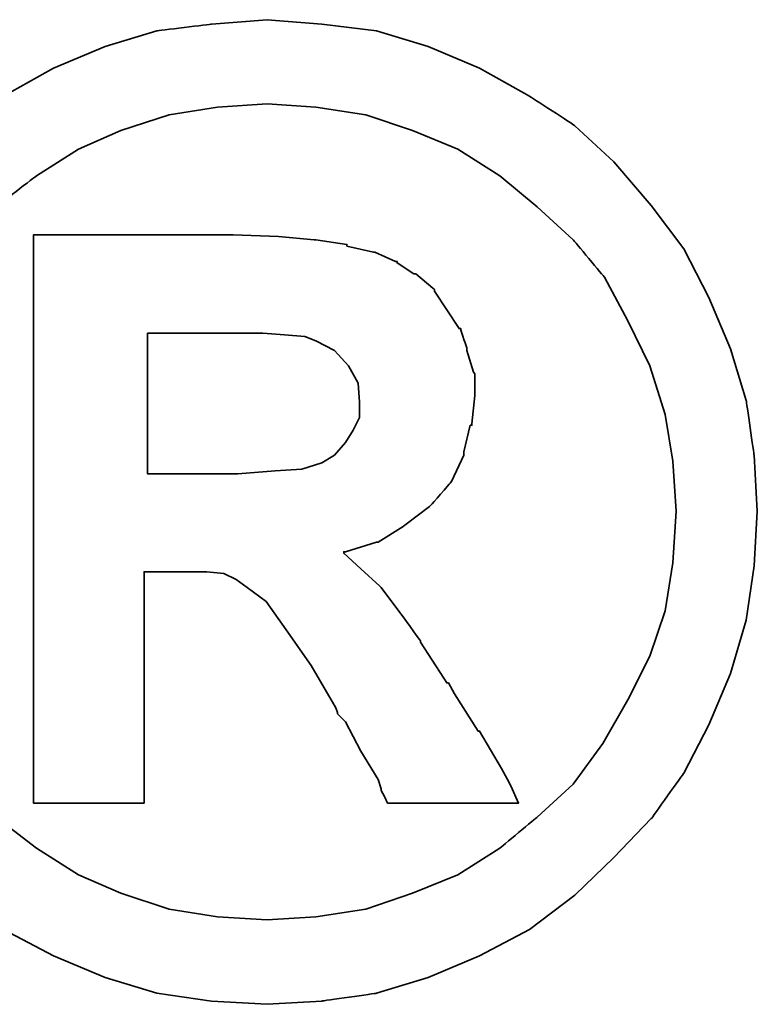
# Model space of a CAD drawing. Header units: millimetres. Extents: x 292 to 530, y -188 to -115.
# Tile 17 of 49: x 460.603 to 461.014, y -163.182 to -162.634. Entities that reach past the tile are written whole.
import ezdxf

# ---------------------------------------------------------------- set-up
doc = ezdxf.new("R2010")
doc.units = ezdxf.units.MM
doc.header["$LTSCALE"] = 0.1
doc.layers.add('DIM', color=4, linetype='CONTINUOUS')
doc.layers.add('layer 1', color=7, linetype='CONTINUOUS')

# ---------------------------------------------------------------- blocks, each defined once
blk = doc.blocks.new('TBI MOTION logo(完整正式版)')
at = {"layer": 'layer 1', "color": 22, "lineweight": 35}
for points, knots in [([(-91.89366, 20.43624), (-91.89366, 20.43624), (-91.91351, 20.77862), (-91.91351, 20.77862), (-91.91351, 20.77862), (-91.91351, 20.77862), (-91.96114, 21.11206), (-91.96114, 21.11206), (-91.96114, 21.11206), (-91.96114, 21.11206), (-92.05641, 21.42764), (-92.05641, 21.42764), (-92.05641, 21.42764), (-92.05641, 21.42764), (-92.18939, 21.74124), (-92.18939, 21.74124), (-92.18939, 21.74124), (-92.18939, 21.74124), (-92.34222, 22.03697), (-92.34222, 22.03697), (-92.34222, 22.03697), (-92.34222, 22.03697), (-92.5407, 22.30294), (-92.5407, 22.30294), (-92.5407, 22.30294), (-92.5407, 22.30294), (-92.76895, 22.5689), (-92.76895, 22.5689), (-92.76895, 22.5689), (-92.76895, 22.5689), (-93.00713, 22.78921), (-93.00713, 22.78921), (-93.00713, 22.78921), (-93.00713, 22.78921), (-93.285, 22.96982), (-93.285, 22.96982), (-93.285, 22.96982), (-93.285, 22.96982), (-93.58867, 23.14051), (-93.58867, 23.14051), (-93.58867, 23.14051), (-93.58867, 23.14051), (-93.90227, 23.2735), (-93.90227, 23.2735), (-93.90227, 23.2735), (-93.90227, 23.2735), (-94.21785, 23.36877), (-94.21785, 23.36877), (-94.21785, 23.36877), (-94.21785, 23.36877), (-94.55129, 23.40846), (-94.55129, 23.40846), (-94.55129, 23.40846), (-94.55129, 23.40846), (-94.88474, 23.43625), (-94.88474, 23.43625), (-94.88474, 23.43625), (-94.88474, 23.43625), (-95.22612, 23.40846), (-95.22612, 23.40846), (-95.22612, 23.40846), (-95.22612, 23.40846), (-95.55956, 23.36877), (-95.55956, 23.36877), (-95.55956, 23.36877), (-95.55956, 23.36877), (-95.87515, 23.2735), (-95.87515, 23.2735), (-95.87515, 23.2735), (-95.87515, 23.2735), (-96.18973, 23.14051), (-96.18973, 23.14051), (-96.18973, 23.14051), (-96.18973, 23.14051), (-96.4944, 22.96982), (-96.4944, 22.96982), (-96.4944, 22.96982), (-96.4944, 22.96982), (-96.77028, 22.78921), (-96.77028, 22.78921), (-96.77028, 22.78921), (-96.77028, 22.78921), (-97.00846, 22.5689), (-97.00846, 22.5689), (-97.00846, 22.5689), (-97.00846, 22.5689), (-97.23671, 22.30294), (-97.23671, 22.30294), (-97.23671, 22.30294), (-97.23671, 22.30294), (-97.43618, 22.03697), (-97.43618, 22.03697), (-97.43618, 22.03697), (-97.43618, 22.03697), (-97.58901, 21.74124), (-97.58901, 21.74124), (-97.58901, 21.74124), (-97.58901, 21.74124), (-97.72298, 21.42764), (-97.72298, 21.42764), (-97.72298, 21.42764), (-97.72298, 21.42764), (-97.81825, 21.11206), (-97.81825, 21.11206), (-97.81825, 21.11206), (-97.81825, 21.11206), (-97.86589, 20.77862), (-97.86589, 20.77862), (-97.86589, 20.77862), (-97.86589, 20.77862), (-97.88375, 20.43624), (-97.88375, 20.43624), (-97.88375, 20.43624), (-97.88375, 20.43624), (-97.86589, 20.1028), (-97.86589, 20.1028), (-97.86589, 20.1028), (-97.86589, 20.1028), (-97.81825, 19.77035), (-97.81825, 19.77035), (-97.81825, 19.77035), (-97.81825, 19.77035), (-97.72298, 19.44583), (-97.72298, 19.44583), (-97.72298, 19.44583), (-97.72298, 19.44583), (-97.58901, 19.13224), (-97.58901, 19.13224), (-97.58901, 19.13224), (-97.58901, 19.13224), (-97.43618, 18.83749), (-97.43618, 18.83749), (-97.43618, 18.83749), (-97.43618, 18.83749), (-97.23671, 18.55963), (-97.23671, 18.55963), (-97.23671, 18.55963), (-97.23671, 18.55963), (-97.00846, 18.32145), (-97.00846, 18.32145), (-97.00846, 18.32145), (-97.00846, 18.32145), (-96.77028, 18.0932), (-96.77028, 18.0932), (-96.77028, 18.0932), (-96.77028, 18.0932), (-96.4944, 17.88381), (-96.4944, 17.88381), (-96.4944, 17.88381), (-96.4944, 17.88381), (-96.18973, 17.72205), (-96.18973, 17.72205), (-96.18973, 17.72205), (-96.18973, 17.72205), (-95.87515, 17.58906), (-95.87515, 17.58906), (-95.87515, 17.58906), (-95.87515, 17.58906), (-95.55956, 17.4938), (-95.55956, 17.4938), (-95.55956, 17.4938), (-95.55956, 17.4938), (-95.22612, 17.44616), (-95.22612, 17.44616), (-95.22612, 17.44616), (-95.22612, 17.44616), (-94.88474, 17.42631), (-94.88474, 17.42631), (-94.88474, 17.42631), (-94.88474, 17.42631), (-94.55129, 17.44616), (-94.55129, 17.44616), (-94.55129, 17.44616), (-94.55129, 17.44616), (-94.21785, 17.4938), (-94.21785, 17.4938), (-94.21785, 17.4938), (-94.21785, 17.4938), (-93.90227, 17.58906), (-93.90227, 17.58906), (-93.90227, 17.58906), (-93.90227, 17.58906), (-93.58867, 17.72205), (-93.58867, 17.72205), (-93.58867, 17.72205), (-93.58867, 17.72205), (-93.285, 17.88381), (-93.285, 17.88381), (-93.285, 17.88381), (-93.285, 17.88381), (-93.00713, 18.0932), (-93.00713, 18.0932), (-93.00713, 18.0932), (-93.00713, 18.0932), (-92.76895, 18.32145), (-92.76895, 18.32145), (-92.76895, 18.32145), (-92.76895, 18.32145), (-92.5407, 18.55963), (-92.5407, 18.55963), (-92.5407, 18.55963), (-92.5407, 18.55963), (-92.34222, 18.83749), (-92.34222, 18.83749), (-92.34222, 18.83749), (-92.34222, 18.83749), (-92.18939, 19.13224), (-92.18939, 19.13224), (-92.18939, 19.13224), (-92.18939, 19.13224), (-92.05641, 19.44583), (-92.05641, 19.44583), (-92.05641, 19.44583), (-92.05641, 19.44583), (-91.96114, 19.77035), (-91.96114, 19.77035), (-91.96114, 19.77035), (-91.96114, 19.77035), (-91.91351, 20.1028), (-91.91351, 20.1028), (-91.91351, 20.1028), (-91.91351, 20.1028), (-91.89366, 20.43624), (-91.89366, 20.43624)], [0, 0, 0, 0, 0.0178571, 0.0178571, 0.0178571, 0.0178572, 0.0357143, 0.0357143, 0.0357143, 0.0357143, 0.0535714, 0.0535714, 0.0535714, 0.0535714, 0.0714286, 0.0714286, 0.0714286, 0.0714286, 0.0892857, 0.0892857, 0.0892857, 0.0892857, 0.1071429, 0.1071429, 0.1071429, 0.1071429, 0.125, 0.125, 0.125, 0.125, 0.1428571, 0.1428571, 0.1428571, 0.1428572, 0.1607143, 0.1607143, 0.1607143, 0.1607143, 0.1785714, 0.1785714, 0.1785714, 0.1785714, 0.1964286, 0.1964286, 0.1964286, 0.1964286, 0.2142857, 0.2142857, 0.2142857, 0.2142857, 0.2321429, 0.2321429, 0.2321429, 0.2321429, 0.25, 0.25, 0.25, 0.25, 0.2678571, 0.2678571, 0.2678571, 0.2678572, 0.2857143, 0.2857143, 0.2857143, 0.2857143, 0.3035714, 0.3035714, 0.3035714, 0.3035714, 0.3214286, 0.3214286, 0.3214286, 0.3214286, 0.3392857, 0.3392857, 0.3392857, 0.3392857, 0.3571429, 0.3571429, 0.3571429, 0.3571429, 0.375, 0.375, 0.375, 0.375, 0.3928571, 0.3928571, 0.3928571, 0.3928572, 0.4107143, 0.4107143, 0.4107143, 0.4107143, 0.4285714, 0.4285714, 0.4285714, 0.4285714, 0.4464286, 0.4464286, 0.4464286, 0.4464286, 0.4642857, 0.4642857, 0.4642857, 0.4642857, 0.4821429, 0.4821429, 0.4821429, 0.4821429, 0.5, 0.5, 0.5, 0.5, 0.5178571, 0.5178571, 0.5178571, 0.5178572, 0.5357143, 0.5357143, 0.5357143, 0.5357143, 0.5535714, 0.5535714, 0.5535714, 0.5535714, 0.5714286, 0.5714286, 0.5714286, 0.5714286, 0.5892857, 0.5892857, 0.5892857, 0.5892857, 0.6071429, 0.6071429, 0.6071429, 0.6071429, 0.625, 0.625, 0.625, 0.625, 0.6428571, 0.6428571, 0.6428571, 0.6428572, 0.6607143, 0.6607143, 0.6607143, 0.6607143, 0.6785714, 0.6785714, 0.6785714, 0.6785714, 0.6964286, 0.6964286, 0.6964286, 0.6964286, 0.7142857, 0.7142857, 0.7142857, 0.7142857, 0.7321429, 0.7321429, 0.7321429, 0.7321429, 0.75, 0.75, 0.75, 0.75, 0.7678571, 0.7678571, 0.7678571, 0.7678572, 0.7857143, 0.7857143, 0.7857143, 0.7857143, 0.8035714, 0.8035714, 0.8035714, 0.8035714, 0.8214286, 0.8214286, 0.8214286, 0.8214286, 0.8392857, 0.8392857, 0.8392857, 0.8392857, 0.8571429, 0.8571429, 0.8571429, 0.8571429, 0.875, 0.875, 0.875, 0.875, 0.8928571, 0.8928571, 0.8928571, 0.8928572, 0.9107143, 0.9107143, 0.9107143, 0.9107143, 0.9285714, 0.9285714, 0.9285714, 0.9285714, 0.9464286, 0.9464286, 0.9464286, 0.9464286, 0.9642857, 0.9642857, 0.9642857, 0.9642857, 0.9821429, 0.9821429, 0.9821429, 0.9821429, 1, 1, 1, 1]), ([(-92.38986, 20.43624), (-92.38986, 20.43624), (-92.40871, 20.74091), (-92.40871, 20.74091), (-92.40871, 20.74091), (-92.40871, 20.74091), (-92.45536, 21.02672), (-92.45536, 21.02672), (-92.45536, 21.02672), (-92.45536, 21.02672), (-92.55063, 21.32245), (-92.55063, 21.32245), (-92.55063, 21.32245), (-92.55063, 21.32245), (-92.68361, 21.59833), (-92.68361, 21.59833), (-92.68361, 21.59833), (-92.68361, 21.59833), (-92.82651, 21.86429), (-92.82651, 21.86429), (-92.82651, 21.86429), (-92.82651, 21.86429), (-93.01705, 22.09255), (-93.01705, 22.09255), (-93.01705, 22.09255), (-93.01705, 22.09255), (-93.23736, 22.29301), (-93.23736, 22.29301), (-93.23736, 22.29301), (-93.23736, 22.29301), (-93.46561, 22.48355), (-93.46561, 22.48355), (-93.46561, 22.48355), (-93.46561, 22.48355), (-93.72165, 22.6463), (-93.72165, 22.6463), (-93.72165, 22.6463), (-93.72165, 22.6463), (-93.99754, 22.75944), (-93.99754, 22.75944), (-93.99754, 22.75944), (-93.99754, 22.75944), (-94.28335, 22.85471), (-94.28335, 22.85471), (-94.28335, 22.85471), (-94.28335, 22.85471), (-94.589, 22.90234), (-94.589, 22.90234), (-94.589, 22.90234), (-94.589, 22.90234), (-94.88474, 22.92219), (-94.88474, 22.92219), (-94.88474, 22.92219), (-94.88474, 22.92219), (-95.1894, 22.90234), (-95.1894, 22.90234), (-95.1894, 22.90234), (-95.1894, 22.90234), (-95.48315, 22.85471), (-95.48315, 22.85471), (-95.48315, 22.85471), (-95.48315, 22.85471), (-95.77988, 22.75944), (-95.77988, 22.75944), (-95.77988, 22.75944), (-95.77988, 22.75944), (-96.03691, 22.6463), (-96.03691, 22.6463), (-96.03691, 22.6463), (-96.03691, 22.6463), (-96.29394, 22.48355), (-96.29394, 22.48355), (-96.29394, 22.48355), (-96.29394, 22.48355), (-96.54203, 22.29301), (-96.54203, 22.29301), (-96.54203, 22.29301), (-96.54203, 22.29301), (-96.75937, 22.09255), (-96.75937, 22.09255), (-96.75937, 22.09255), (-96.75937, 22.09255), (-96.9509, 21.86429), (-96.9509, 21.86429), (-96.9509, 21.86429), (-96.9509, 21.86429), (-97.0938, 21.59833), (-97.0938, 21.59833), (-97.0938, 21.59833), (-97.0938, 21.59833), (-97.21686, 21.32245), (-97.21686, 21.32245), (-97.21686, 21.32245), (-97.21686, 21.32245), (-97.32206, 21.02672), (-97.32206, 21.02672), (-97.32206, 21.02672), (-97.32206, 21.02672), (-97.36076, 20.74091), (-97.36076, 20.74091), (-97.36076, 20.74091), (-97.36076, 20.74091), (-97.37961, 20.43624), (-97.37961, 20.43624), (-97.37961, 20.43624), (-97.37961, 20.43624), (-97.36076, 20.12165), (-97.36076, 20.12165), (-97.36076, 20.12165), (-97.36076, 20.12165), (-97.32206, 19.82791), (-97.32206, 19.82791), (-97.32206, 19.82791), (-97.32206, 19.82791), (-97.21686, 19.55102), (-97.21686, 19.55102), (-97.21686, 19.55102), (-97.21686, 19.55102), (-97.0938, 19.28407), (-97.0938, 19.28407), (-97.0938, 19.28407), (-97.0938, 19.28407), (-96.94098, 19.01811), (-96.94098, 19.01811), (-96.94098, 19.01811), (-96.94098, 19.01811), (-96.75937, 18.77001), (-96.75937, 18.77001), (-96.75937, 18.77001), (-96.75937, 18.77001), (-96.54203, 18.56955), (-96.54203, 18.56955), (-96.54203, 18.56955), (-96.54203, 18.56955), (-96.29394, 18.37901), (-96.29394, 18.37901), (-96.29394, 18.37901), (-96.29394, 18.37901), (-96.03691, 18.21725), (-96.03691, 18.21725), (-96.03691, 18.21725), (-96.03691, 18.21725), (-95.77988, 18.10412), (-95.77988, 18.10412), (-95.77988, 18.10412), (-95.77988, 18.10412), (-95.48315, 18.00786), (-95.48315, 18.00786), (-95.48315, 18.00786), (-95.48315, 18.00786), (-95.1894, 17.96022), (-95.1894, 17.96022), (-95.1894, 17.96022), (-95.1894, 17.96022), (-94.88474, 17.94137), (-94.88474, 17.94137), (-94.88474, 17.94137), (-94.88474, 17.94137), (-94.589, 17.96022), (-94.589, 17.96022), (-94.589, 17.96022), (-94.589, 17.96022), (-94.28335, 18.00786), (-94.28335, 18.00786), (-94.28335, 18.00786), (-94.28335, 18.00786), (-93.99754, 18.10412), (-93.99754, 18.10412), (-93.99754, 18.10412), (-93.99754, 18.10412), (-93.72165, 18.21725), (-93.72165, 18.21725), (-93.72165, 18.21725), (-93.72165, 18.21725), (-93.46561, 18.37901), (-93.46561, 18.37901), (-93.46561, 18.37901), (-93.46561, 18.37901), (-93.23736, 18.56955), (-93.23736, 18.56955), (-93.23736, 18.56955), (-93.23736, 18.56955), (-93.01705, 18.77001), (-93.01705, 18.77001), (-93.01705, 18.77001), (-93.01705, 18.77001), (-92.83644, 19.01811), (-92.83644, 19.01811), (-92.83644, 19.01811), (-92.83644, 19.01811), (-92.68361, 19.28407), (-92.68361, 19.28407), (-92.68361, 19.28407), (-92.68361, 19.28407), (-92.55063, 19.55102), (-92.55063, 19.55102), (-92.55063, 19.55102), (-92.55063, 19.55102), (-92.45536, 19.82791), (-92.45536, 19.82791), (-92.45536, 19.82791), (-92.45536, 19.82791), (-92.40871, 20.12165), (-92.40871, 20.12165), (-92.40871, 20.12165), (-92.40871, 20.12165), (-92.38986, 20.43624), (-92.38986, 20.43624)], [0, 0, 0, 0, 0.0192308, 0.0192308, 0.0192308, 0.0192308, 0.0384615, 0.0384615, 0.0384615, 0.0384615, 0.0576923, 0.0576923, 0.0576923, 0.0576923, 0.0769231, 0.0769231, 0.0769231, 0.0769231, 0.0961538, 0.0961538, 0.0961538, 0.0961539, 0.1153846, 0.1153846, 0.1153846, 0.1153846, 0.1346154, 0.1346154, 0.1346154, 0.1346154, 0.1538462, 0.1538462, 0.1538462, 0.1538462, 0.1730769, 0.1730769, 0.1730769, 0.1730769, 0.1923077, 0.1923077, 0.1923077, 0.1923077, 0.2115385, 0.2115385, 0.2115385, 0.2115385, 0.2307692, 0.2307692, 0.2307692, 0.2307692, 0.25, 0.25, 0.25, 0.25, 0.2692308, 0.2692308, 0.2692308, 0.2692308, 0.2884615, 0.2884615, 0.2884615, 0.2884615, 0.3076923, 0.3076923, 0.3076923, 0.3076923, 0.3269231, 0.3269231, 0.3269231, 0.3269231, 0.3461538, 0.3461538, 0.3461538, 0.3461539, 0.3653846, 0.3653846, 0.3653846, 0.3653846, 0.3846154, 0.3846154, 0.3846154, 0.3846154, 0.4038462, 0.4038462, 0.4038462, 0.4038462, 0.4230769, 0.4230769, 0.4230769, 0.4230769, 0.4423077, 0.4423077, 0.4423077, 0.4423077, 0.4615385, 0.4615385, 0.4615385, 0.4615385, 0.4807692, 0.4807692, 0.4807692, 0.4807692, 0.5, 0.5, 0.5, 0.5, 0.5192308, 0.5192308, 0.5192308, 0.5192308, 0.5384615, 0.5384615, 0.5384615, 0.5384615, 0.5576923, 0.5576923, 0.5576923, 0.5576923, 0.5769231, 0.5769231, 0.5769231, 0.5769231, 0.5961538, 0.5961538, 0.5961538, 0.5961539, 0.6153846, 0.6153846, 0.6153846, 0.6153846, 0.6346154, 0.6346154, 0.6346154, 0.6346154, 0.6538462, 0.6538462, 0.6538462, 0.6538462, 0.6730769, 0.6730769, 0.6730769, 0.6730769, 0.6923077, 0.6923077, 0.6923077, 0.6923077, 0.7115385, 0.7115385, 0.7115385, 0.7115385, 0.7307692, 0.7307692, 0.7307692, 0.7307692, 0.75, 0.75, 0.75, 0.75, 0.7692308, 0.7692308, 0.7692308, 0.7692308, 0.7884615, 0.7884615, 0.7884615, 0.7884615, 0.8076923, 0.8076923, 0.8076923, 0.8076923, 0.8269231, 0.8269231, 0.8269231, 0.8269231, 0.8461538, 0.8461538, 0.8461538, 0.8461539, 0.8653846, 0.8653846, 0.8653846, 0.8653846, 0.8846154, 0.8846154, 0.8846154, 0.8846154, 0.9038462, 0.9038462, 0.9038462, 0.9038462, 0.9230769, 0.9230769, 0.9230769, 0.9230769, 0.9423077, 0.9423077, 0.9423077, 0.9423077, 0.9615385, 0.9615385, 0.9615385, 0.9615385, 0.9807692, 0.9807692, 0.9807692, 0.9807692, 1, 1, 1, 1]), ([(-96.31279, 18.7323), (-96.31279, 18.7323), (-96.31279, 18.77001), (-96.31279, 18.77001), (-96.31279, 18.77001), (-96.31279, 18.77001), (-96.31279, 18.87422), (-96.31279, 18.87422), (-96.31279, 18.87422), (-96.31279, 18.87422), (-96.31279, 19.04689), (-96.31279, 19.04689), (-96.31279, 19.04689), (-96.31279, 19.04689), (-96.31279, 19.25529), (-96.31279, 19.25529), (-96.31279, 19.25529), (-96.31279, 19.25529), (-96.31279, 19.5024), (-96.31279, 19.5024), (-96.31279, 19.5024), (-96.31279, 19.5024), (-96.31279, 19.77035), (-96.31279, 19.77035), (-96.31279, 19.77035), (-96.31279, 19.77035), (-96.31279, 20.37868), (-96.31279, 20.37868), (-96.31279, 20.37868), (-96.31279, 20.37868), (-96.31279, 20.98801), (-96.31279, 20.98801), (-96.31279, 20.98801), (-96.31279, 20.98801), (-96.31279, 21.27482), (-96.31279, 21.27482), (-96.31279, 21.27482), (-96.31279, 21.27482), (-96.31279, 21.52291), (-96.31279, 21.52291), (-96.31279, 21.52291), (-96.31279, 21.52291), (-96.31279, 21.75017), (-96.31279, 21.75017), (-96.31279, 21.75017), (-96.31279, 21.75017), (-96.31279, 21.90399), (-96.31279, 21.90399), (-96.31279, 21.90399), (-96.31279, 21.90399), (-96.31279, 22.0072), (-96.31279, 22.0072), (-96.31279, 22.0072), (-96.31279, 22.0072), (-96.31279, 22.04689), (-96.31279, 22.04689), (-96.31279, 22.04689), (-96.31279, 22.04689), (-96.31279, 22.12232), (-96.31279, 22.12232), (-96.31279, 22.12232), (-96.31279, 22.12232), (-96.2463, 22.12232), (-96.2463, 22.12232), (-96.2463, 22.12232), (-96.2463, 22.12232), (-96.22645, 22.12232), (-96.22645, 22.12232), (-96.22645, 22.12232), (-96.22645, 22.12232), (-96.18973, 22.12232), (-96.18973, 22.12232), (-96.18973, 22.12232), (-96.18973, 22.12232), (-96.05576, 22.12232), (-96.05576, 22.12232), (-96.05576, 22.12232), (-96.05576, 22.12232), (-95.87515, 22.12232), (-95.87515, 22.12232), (-95.87515, 22.12232), (-95.87515, 22.12232), (-95.66476, 22.12232), (-95.66476, 22.12232), (-95.66476, 22.12232), (-95.66476, 22.12232), (-95.44643, 22.12232), (-95.44643, 22.12232), (-95.44643, 22.12232), (-95.44643, 22.12232), (-95.27375, 22.12232), (-95.27375, 22.12232), (-95.27375, 22.12232), (-95.27375, 22.12232), (-95.15963, 22.12232), (-95.15963, 22.12232), (-95.15963, 22.12232), (-95.15963, 22.12232), (-95.12291, 22.12232), (-95.12291, 22.12232), (-95.12291, 22.12232), (-95.12291, 22.12232), (-95.10306, 22.12232), (-95.10306, 22.12232), (-95.10306, 22.12232), (-95.10306, 22.12232), (-95.09314, 22.12232), (-95.09314, 22.12232), (-95.09314, 22.12232), (-95.09314, 22.12232), (-94.81725, 22.1124), (-94.81725, 22.1124), (-94.81725, 22.1124), (-94.81725, 22.1124), (-94.59893, 22.09255), (-94.59893, 22.09255), (-94.59893, 22.09255), (-94.59893, 22.09255), (-94.589, 22.09255), (-94.589, 22.09255), (-94.589, 22.09255), (-94.589, 22.09255), (-94.39846, 22.06476), (-94.39846, 22.06476), (-94.39846, 22.06476), (-94.39846, 22.06476), (-94.39846, 22.05483), (-94.39846, 22.05483), (-94.39846, 22.05483), (-94.39846, 22.05483), (-94.23571, 22.01713), (-94.23571, 22.01713), (-94.23571, 22.01713), (-94.23571, 22.01713), (-94.22777, 22.01713), (-94.22777, 22.01713), (-94.22777, 22.01713), (-94.22777, 22.01713), (-94.10273, 21.96056), (-94.10273, 21.96056), (-94.10273, 21.96056), (-94.10273, 21.96056), (-94.09281, 21.96056), (-94.09281, 21.96056), (-94.09281, 21.96056), (-94.09281, 21.96056), (-94.09281, 21.95162), (-94.09281, 21.95162), (-94.09281, 21.95162), (-94.09281, 21.95162), (-93.9896, 21.88415), (-93.9896, 21.88415), (-93.9896, 21.88415), (-93.9896, 21.88415), (-93.97868, 21.88415), (-93.97868, 21.88415), (-93.97868, 21.88415), (-93.97868, 21.88415), (-93.87448, 21.79781), (-93.87448, 21.79781), (-93.87448, 21.79781), (-93.87448, 21.79781), (-93.86456, 21.78888), (-93.86456, 21.78888), (-93.86456, 21.78888), (-93.86456, 21.78888), (-93.86456, 21.77895), (-93.86456, 21.77895), (-93.86456, 21.77895), (-93.86456, 21.77895), (-93.78913, 21.66483), (-93.78913, 21.66483), (-93.78913, 21.66483), (-93.78913, 21.66483), (-93.71371, 21.5507), (-93.71371, 21.5507), (-93.71371, 21.5507), (-93.71371, 21.5507), (-93.7028, 21.5507), (-93.7028, 21.5507), (-93.7028, 21.5507), (-93.7028, 21.5507), (-93.7028, 21.54078), (-93.7028, 21.54078), (-93.7028, 21.54078), (-93.7028, 21.54078), (-93.66608, 21.42764), (-93.66608, 21.42764), (-93.66608, 21.42764), (-93.66608, 21.42764), (-93.66608, 21.41772), (-93.66608, 21.41772), (-93.66608, 21.41772), (-93.66608, 21.41772), (-93.62638, 21.28474), (-93.62638, 21.28474), (-93.62638, 21.28474), (-93.62638, 21.28474), (-93.61844, 21.27482), (-93.61844, 21.27482), (-93.61844, 21.27482), (-93.61844, 21.27482), (-93.61844, 21.14977), (-93.61844, 21.14977), (-93.61844, 21.14977), (-93.61844, 21.14977), (-93.61844, 21.14183), (-93.61844, 21.14183), (-93.61844, 21.14183), (-93.61844, 21.14183), (-93.6363, 20.96915), (-93.6363, 20.96915), (-93.6363, 20.96915), (-93.6363, 20.96915), (-93.6363, 20.96122), (-93.6363, 20.96122), (-93.6363, 20.96122), (-93.6363, 20.96122), (-93.64623, 20.96122), (-93.64623, 20.96122), (-93.64623, 20.96122), (-93.64623, 20.96122), (-93.68493, 20.79847), (-93.68493, 20.79847), (-93.68493, 20.79847), (-93.68493, 20.79847), (-93.68493, 20.78854), (-93.68493, 20.78854), (-93.68493, 20.78854), (-93.68493, 20.78854), (-93.68493, 20.77862), (-93.68493, 20.77862), (-93.68493, 20.77862), (-93.68493, 20.77862), (-93.76135, 20.61785), (-93.76135, 20.61785), (-93.76135, 20.61785), (-93.76135, 20.61785), (-93.76929, 20.60693), (-93.76929, 20.60693), (-93.76929, 20.60693), (-93.76929, 20.60693), (-93.8844, 20.47495), (-93.8844, 20.47495), (-93.8844, 20.47495), (-93.8844, 20.47495), (-93.89433, 20.46502), (-93.89433, 20.46502), (-93.89433, 20.46502), (-93.89433, 20.46502), (-94.04517, 20.34991), (-94.04517, 20.34991), (-94.04517, 20.34991), (-94.04517, 20.34991), (-94.05509, 20.34197), (-94.05509, 20.34197), (-94.05509, 20.34197), (-94.05509, 20.34197), (-94.20792, 20.2467), (-94.20792, 20.2467), (-94.20792, 20.2467), (-94.20792, 20.2467), (-94.21785, 20.2467), (-94.21785, 20.2467), (-94.21785, 20.2467), (-94.21785, 20.2467), (-94.40839, 20.18913), (-94.40839, 20.18913), (-94.40839, 20.18913), (-94.40839, 20.18913), (-94.41831, 20.18913), (-94.41831, 20.18913), (-94.41831, 20.18913), (-94.41831, 20.18913), (-94.41831, 20.17921), (-94.41831, 20.17921), (-94.41831, 20.17921), (-94.41831, 20.17921), (-94.31312, 20.08394), (-94.31312, 20.08394), (-94.31312, 20.08394), (-94.31312, 20.08394), (-94.198, 19.97875), (-94.198, 19.97875), (-94.198, 19.97875), (-94.198, 19.97875), (-94.18907, 19.97081), (-94.18907, 19.97081), (-94.18907, 19.97081), (-94.18907, 19.97081), (-94.07494, 19.81798), (-94.07494, 19.81798), (-94.07494, 19.81798), (-94.07494, 19.81798), (-93.9499, 19.6453), (-93.9499, 19.6453), (-93.9499, 19.6453), (-93.9499, 19.6453), (-93.9499, 19.63736), (-93.9499, 19.63736), (-93.9499, 19.63736), (-93.9499, 19.63736), (-93.80799, 19.41705), (-93.80799, 19.41705), (-93.80799, 19.41705), (-93.80799, 19.41705), (-93.78913, 19.38828), (-93.78913, 19.38828), (-93.78913, 19.38828), (-93.78913, 19.38828), (-93.77921, 19.38828), (-93.77921, 19.38828), (-93.77921, 19.38828), (-93.77921, 19.38828), (-93.7415, 19.32178), (-93.7415, 19.32178), (-93.7415, 19.32178), (-93.7415, 19.32178), (-93.59859, 19.09353), (-93.59859, 19.09353), (-93.59859, 19.09353), (-93.59859, 19.09353), (-93.58867, 19.09353), (-93.58867, 19.09353), (-93.58867, 19.09353), (-93.58867, 19.09353), (-93.45569, 18.86528), (-93.45569, 18.86528), (-93.45569, 18.86528), (-93.45569, 18.86528), (-93.41798, 18.7978), (-93.41798, 18.7978), (-93.41798, 18.7978), (-93.41798, 18.7978), (-93.39813, 18.76009), (-93.39813, 18.76009), (-93.39813, 18.76009), (-93.39813, 18.76009), (-93.3505, 18.6549), (-93.3505, 18.6549), (-93.3505, 18.6549), (-93.3505, 18.6549), (-93.45569, 18.6549), (-93.45569, 18.6549), (-93.45569, 18.6549), (-93.45569, 18.6549), (-93.47454, 18.6549), (-93.47454, 18.6549), (-93.47454, 18.6549), (-93.47454, 18.6549), (-93.56088, 18.6549), (-93.56088, 18.6549), (-93.56088, 18.6549), (-93.56088, 18.6549), (-93.78913, 18.6549), (-93.78913, 18.6549), (-93.78913, 18.6549), (-93.78913, 18.6549), (-94.01738, 18.6549), (-94.01738, 18.6549), (-94.01738, 18.6549), (-94.01738, 18.6549), (-94.09281, 18.6549), (-94.09281, 18.6549), (-94.09281, 18.6549), (-94.09281, 18.6549), (-94.11265, 18.6549), (-94.11265, 18.6549), (-94.11265, 18.6549), (-94.11265, 18.6549), (-94.15036, 18.6549), (-94.15036, 18.6549), (-94.15036, 18.6549), (-94.15036, 18.6549), (-94.17021, 18.69459), (-94.17021, 18.69459), (-94.17021, 18.69459), (-94.17021, 18.69459), (-94.18907, 18.7323), (-94.18907, 18.7323), (-94.18907, 18.7323), (-94.18907, 18.7323), (-94.18907, 18.74223), (-94.18907, 18.74223), (-94.18907, 18.74223), (-94.18907, 18.74223), (-94.20792, 18.7978), (-94.20792, 18.7978), (-94.20792, 18.7978), (-94.20792, 18.7978), (-94.31312, 18.97048), (-94.31312, 18.97048), (-94.31312, 18.97048), (-94.31312, 18.97048), (-94.40839, 19.1501), (-94.40839, 19.1501), (-94.40839, 19.1501), (-94.40839, 19.1501), (-94.4461, 19.1888), (-94.4461, 19.1888), (-94.4461, 19.1888), (-94.4461, 19.1888), (-94.45602, 19.19873), (-94.45602, 19.19873), (-94.45602, 19.19873), (-94.45602, 19.19873), (-94.45602, 19.20766), (-94.45602, 19.20766), (-94.45602, 19.20766), (-94.45602, 19.20766), (-94.46595, 19.23644), (-94.46595, 19.23644), (-94.46595, 19.23644), (-94.46595, 19.23644), (-94.61679, 19.49347), (-94.61679, 19.49347), (-94.61679, 19.49347), (-94.61679, 19.49347), (-94.76962, 19.7118), (-94.76962, 19.7118), (-94.76962, 19.7118), (-94.76962, 19.7118), (-94.89268, 19.88447), (-94.89268, 19.88447), (-94.89268, 19.88447), (-94.89268, 19.88447), (-95.00779, 19.97081), (-95.00779, 19.97081), (-95.00779, 19.97081), (-95.00779, 19.97081), (-95.07528, 20.01845), (-95.07528, 20.01845), (-95.07528, 20.01845), (-95.07528, 20.01845), (-95.1507, 20.05616), (-95.1507, 20.05616), (-95.1507, 20.05616), (-95.1507, 20.05616), (-95.2549, 20.06608), (-95.2549, 20.06608), (-95.2549, 20.06608), (-95.2549, 20.06608), (-95.38887, 20.06608), (-95.38887, 20.06608), (-95.38887, 20.06608), (-95.38887, 20.06608), (-95.40872, 20.06608), (-95.40872, 20.06608), (-95.40872, 20.06608), (-95.40872, 20.06608), (-95.42658, 20.06608), (-95.42658, 20.06608), (-95.42658, 20.06608), (-95.42658, 20.06608), (-95.5417, 20.06608), (-95.5417, 20.06608), (-95.5417, 20.06608), (-95.5417, 20.06608), (-95.63697, 20.06608), (-95.63697, 20.06608), (-95.63697, 20.06608), (-95.63697, 20.06608), (-95.63697, 19.99761), (-95.63697, 19.99761), (-95.63697, 19.99761), (-95.63697, 19.99761), (-95.63697, 19.92318), (-95.63697, 19.92318), (-95.63697, 19.92318), (-95.63697, 19.92318), (-95.63697, 19.69294), (-95.63697, 19.69294), (-95.63697, 19.69294), (-95.63697, 19.69294), (-95.63697, 19.44583), (-95.63697, 19.44583), (-95.63697, 19.44583), (-95.63697, 19.44583), (-95.63697, 19.17888), (-95.63697, 19.17888), (-95.63697, 19.17888), (-95.63697, 19.17888), (-95.63697, 18.96055), (-95.63697, 18.96055), (-95.63697, 18.96055), (-95.63697, 18.96055), (-95.63697, 18.87422), (-95.63697, 18.87422), (-95.63697, 18.87422), (-95.63697, 18.87422), (-95.63697, 18.80773), (-95.63697, 18.80773), (-95.63697, 18.80773), (-95.63697, 18.80773), (-95.63697, 18.75017), (-95.63697, 18.75017), (-95.63697, 18.75017), (-95.63697, 18.75017), (-95.63697, 18.7323), (-95.63697, 18.7323), (-95.63697, 18.7323), (-95.63697, 18.7323), (-95.63697, 18.6549), (-95.63697, 18.6549), (-95.63697, 18.6549), (-95.63697, 18.6549), (-95.70247, 18.6549), (-95.70247, 18.6549), (-95.70247, 18.6549), (-95.70247, 18.6549), (-95.72232, 18.6549), (-95.72232, 18.6549), (-95.72232, 18.6549), (-95.72232, 18.6549), (-95.77988, 18.6549), (-95.77988, 18.6549), (-95.77988, 18.6549), (-95.77988, 18.6549), (-95.97835, 18.6549), (-95.97835, 18.6549), (-95.97835, 18.6549), (-95.97835, 18.6549), (-96.15103, 18.6549), (-96.15103, 18.6549), (-96.15103, 18.6549), (-96.15103, 18.6549), (-96.2076, 18.6549), (-96.2076, 18.6549), (-96.2076, 18.6549), (-96.2076, 18.6549), (-96.2463, 18.6549), (-96.2463, 18.6549), (-96.2463, 18.6549), (-96.2463, 18.6549), (-96.31279, 18.6549), (-96.31279, 18.6549), (-96.31279, 18.6549), (-96.31279, 18.6549), (-96.31279, 18.7323), (-96.31279, 18.7323)], [0, 0, 0, 0, 0.0074074, 0.0074074, 0.0074074, 0.0074074, 0.0148148, 0.0148148, 0.0148148, 0.0148148, 0.0222222, 0.0222222, 0.0222222, 0.0222222, 0.0296296, 0.0296296, 0.0296296, 0.0296296, 0.037037, 0.037037, 0.037037, 0.037037, 0.0444444, 0.0444444, 0.0444444, 0.0444445, 0.0518519, 0.0518519, 0.0518519, 0.0518519, 0.0592593, 0.0592593, 0.0592593, 0.0592593, 0.0666667, 0.0666667, 0.0666667, 0.0666667, 0.0740741, 0.0740741, 0.0740741, 0.0740741, 0.0814815, 0.0814815, 0.0814815, 0.0814815, 0.0888889, 0.0888889, 0.0888889, 0.0888889, 0.0962963, 0.0962963, 0.0962963, 0.0962963, 0.1037037, 0.1037037, 0.1037037, 0.1037037, 0.1111111, 0.1111111, 0.1111111, 0.1111111, 0.1185185, 0.1185185, 0.1185185, 0.1185185, 0.1259259, 0.1259259, 0.1259259, 0.1259259, 0.1333333, 0.1333333, 0.1333333, 0.1333333, 0.1407407, 0.1407407, 0.1407407, 0.1407408, 0.1481481, 0.1481481, 0.1481481, 0.1481482, 0.1555556, 0.1555556, 0.1555556, 0.1555556, 0.162963, 0.162963, 0.162963, 0.162963, 0.1703704, 0.1703704, 0.1703704, 0.1703704, 0.1777778, 0.1777778, 0.1777778, 0.1777778, 0.1851852, 0.1851852, 0.1851852, 0.1851852, 0.1925926, 0.1925926, 0.1925926, 0.1925926, 0.2, 0.2, 0.2, 0.2, 0.2074074, 0.2074074, 0.2074074, 0.2074074, 0.2148148, 0.2148148, 0.2148148, 0.2148148, 0.2222222, 0.2222222, 0.2222222, 0.2222222, 0.2296296, 0.2296296, 0.2296296, 0.2296296, 0.237037, 0.237037, 0.237037, 0.237037, 0.2444444, 0.2444444, 0.2444444, 0.2444445, 0.2518519, 0.2518519, 0.2518519, 0.2518519, 0.2592593, 0.2592593, 0.2592593, 0.2592593, 0.2666667, 0.2666667, 0.2666667, 0.2666667, 0.2740741, 0.2740741, 0.2740741, 0.2740741, 0.2814815, 0.2814815, 0.2814815, 0.2814815, 0.2888889, 0.2888889, 0.2888889, 0.2888889, 0.2962963, 0.2962963, 0.2962963, 0.2962963, 0.3037037, 0.3037037, 0.3037037, 0.3037037, 0.3111111, 0.3111111, 0.3111111, 0.3111111, 0.3185185, 0.3185185, 0.3185185, 0.3185185, 0.3259259, 0.3259259, 0.3259259, 0.3259259, 0.3333333, 0.3333333, 0.3333333, 0.3333333, 0.3407407, 0.3407407, 0.3407407, 0.3407408, 0.3481481, 0.3481481, 0.3481481, 0.3481482, 0.3555556, 0.3555556, 0.3555556, 0.3555556, 0.362963, 0.362963, 0.362963, 0.362963, 0.3703704, 0.3703704, 0.3703704, 0.3703704, 0.3777778, 0.3777778, 0.3777778, 0.3777778, 0.3851852, 0.3851852, 0.3851852, 0.3851852, 0.3925926, 0.3925926, 0.3925926, 0.3925926, 0.4, 0.4, 0.4, 0.4, 0.4074074, 0.4074074, 0.4074074, 0.4074074, 0.4148148, 0.4148148, 0.4148148, 0.4148148, 0.4222222, 0.4222222, 0.4222222, 0.4222222, 0.4296296, 0.4296296, 0.4296296, 0.4296296, 0.437037, 0.437037, 0.437037, 0.437037, 0.4444444, 0.4444444, 0.4444444, 0.4444445, 0.4518519, 0.4518519, 0.4518519, 0.4518519, 0.4592593, 0.4592593, 0.4592593, 0.4592593, 0.4666667, 0.4666667, 0.4666667, 0.4666667, 0.4740741, 0.4740741, 0.4740741, 0.4740741, 0.4814815, 0.4814815, 0.4814815, 0.4814815, 0.4888889, 0.4888889, 0.4888889, 0.4888889, 0.4962963, 0.4962963, 0.4962963, 0.4962963, 0.5037037, 0.5037037, 0.5037037, 0.5037037, 0.5111111, 0.5111111, 0.5111111, 0.5111111, 0.5185185, 0.5185185, 0.5185185, 0.5185185, 0.5259259, 0.5259259, 0.5259259, 0.5259259, 0.5333333, 0.5333333, 0.5333333, 0.5333333, 0.5407407, 0.5407407, 0.5407407, 0.5407408, 0.5481481, 0.5481481, 0.5481481, 0.5481482, 0.5555556, 0.5555556, 0.5555556, 0.5555556, 0.562963, 0.562963, 0.562963, 0.562963, 0.5703704, 0.5703704, 0.5703704, 0.5703704, 0.5777778, 0.5777778, 0.5777778, 0.5777778, 0.5851852, 0.5851852, 0.5851852, 0.5851852, 0.5925926, 0.5925926, 0.5925926, 0.5925926, 0.6, 0.6, 0.6, 0.6, 0.6074074, 0.6074074, 0.6074074, 0.6074074, 0.6148148, 0.6148148, 0.6148148, 0.6148148, 0.6222222, 0.6222222, 0.6222222, 0.6222222, 0.6296296, 0.6296296, 0.6296296, 0.6296296, 0.637037, 0.637037, 0.637037, 0.637037, 0.6444444, 0.6444444, 0.6444444, 0.6444445, 0.6518519, 0.6518519, 0.6518519, 0.6518519, 0.6592593, 0.6592593, 0.6592593, 0.6592593, 0.6666667, 0.6666667, 0.6666667, 0.6666667, 0.6740741, 0.6740741, 0.6740741, 0.6740741, 0.6814815, 0.6814815, 0.6814815, 0.6814815, 0.6888889, 0.6888889, 0.6888889, 0.6888889, 0.6962963, 0.6962963, 0.6962963, 0.6962963, 0.7037037, 0.7037037, 0.7037037, 0.7037037, 0.7111111, 0.7111111, 0.7111111, 0.7111111, 0.7185185, 0.7185185, 0.7185185, 0.7185185, 0.7259259, 0.7259259, 0.7259259, 0.7259259, 0.7333333, 0.7333333, 0.7333333, 0.7333333, 0.7407407, 0.7407407, 0.7407407, 0.7407408, 0.7481481, 0.7481481, 0.7481481, 0.7481482, 0.7555556, 0.7555556, 0.7555556, 0.7555556, 0.762963, 0.762963, 0.762963, 0.762963, 0.7703704, 0.7703704, 0.7703704, 0.7703704, 0.7777778, 0.7777778, 0.7777778, 0.7777778, 0.7851852, 0.7851852, 0.7851852, 0.7851852, 0.7925926, 0.7925926, 0.7925926, 0.7925926, 0.8, 0.8, 0.8, 0.8, 0.8074074, 0.8074074, 0.8074074, 0.8074074, 0.8148148, 0.8148148, 0.8148148, 0.8148148, 0.8222222, 0.8222222, 0.8222222, 0.8222222, 0.8296296, 0.8296296, 0.8296296, 0.8296296, 0.837037, 0.837037, 0.837037, 0.837037, 0.8444444, 0.8444444, 0.8444444, 0.8444445, 0.8518519, 0.8518519, 0.8518519, 0.8518519, 0.8592593, 0.8592593, 0.8592593, 0.8592593, 0.8666667, 0.8666667, 0.8666667, 0.8666667, 0.8740741, 0.8740741, 0.8740741, 0.8740741, 0.8814815, 0.8814815, 0.8814815, 0.8814815, 0.8888889, 0.8888889, 0.8888889, 0.8888889, 0.8962963, 0.8962963, 0.8962963, 0.8962963, 0.9037037, 0.9037037, 0.9037037, 0.9037037, 0.9111111, 0.9111111, 0.9111111, 0.9111111, 0.9185185, 0.9185185, 0.9185185, 0.9185185, 0.9259259, 0.9259259, 0.9259259, 0.9259259, 0.9333333, 0.9333333, 0.9333333, 0.9333333, 0.9407407, 0.9407407, 0.9407407, 0.9407408, 0.9481481, 0.9481481, 0.9481481, 0.9481482, 0.9555556, 0.9555556, 0.9555556, 0.9555556, 0.962963, 0.962963, 0.962963, 0.962963, 0.9703704, 0.9703704, 0.9703704, 0.9703704, 0.9777778, 0.9777778, 0.9777778, 0.9777778, 0.9851852, 0.9851852, 0.9851852, 0.9851852, 0.9925926, 0.9925926, 0.9925926, 0.9925926, 1, 1, 1, 1]), ([(-95.61712, 21.52291), (-95.61712, 21.52291), (-95.61712, 21.44551), (-95.61712, 21.44551), (-95.61712, 21.44551), (-95.61712, 21.44551), (-95.61712, 21.27482), (-95.61712, 21.27482), (-95.61712, 21.27482), (-95.61712, 21.27482), (-95.61712, 21.08328), (-95.61712, 21.08328), (-95.61712, 21.08328), (-95.61712, 21.08328), (-95.61712, 20.91358), (-95.61712, 20.91358), (-95.61712, 20.91358), (-95.61712, 20.91358), (-95.61712, 20.74091), (-95.61712, 20.74091), (-95.61712, 20.74091), (-95.61712, 20.74091), (-95.61712, 20.66449), (-95.61712, 20.66449), (-95.61712, 20.66449), (-95.61712, 20.66449), (-95.59926, 20.66449), (-95.59926, 20.66449), (-95.59926, 20.66449), (-95.59926, 20.66449), (-95.38887, 20.66449), (-95.38887, 20.66449), (-95.38887, 20.66449), (-95.38887, 20.66449), (-95.15963, 20.66449), (-95.15963, 20.66449), (-95.15963, 20.66449), (-95.15963, 20.66449), (-95.08421, 20.66449), (-95.08421, 20.66449), (-95.08421, 20.66449), (-95.08421, 20.66449), (-95.06535, 20.66449), (-95.06535, 20.66449), (-95.06535, 20.66449), (-95.06535, 20.66449), (-94.8371, 20.68335), (-94.8371, 20.68335), (-94.8371, 20.68335), (-94.8371, 20.68335), (-94.67435, 20.69327), (-94.67435, 20.69327), (-94.67435, 20.69327), (-94.67435, 20.69327), (-94.55129, 20.73098), (-94.55129, 20.73098), (-94.55129, 20.73098), (-94.55129, 20.73098), (-94.47389, 20.77862), (-94.47389, 20.77862), (-94.47389, 20.77862), (-94.47389, 20.77862), (-94.40839, 20.85503), (-94.40839, 20.85503), (-94.40839, 20.85503), (-94.40839, 20.85503), (-94.36075, 20.93145), (-94.36075, 20.93145), (-94.36075, 20.93145), (-94.36075, 20.93145), (-94.32304, 21.00885), (-94.32304, 21.00885), (-94.32304, 21.00885), (-94.32304, 21.00885), (-94.32304, 21.10214), (-94.32304, 21.10214), (-94.32304, 21.10214), (-94.32304, 21.10214), (-94.33098, 21.21726), (-94.33098, 21.21726), (-94.33098, 21.21726), (-94.33098, 21.21726), (-94.38854, 21.32245), (-94.38854, 21.32245), (-94.38854, 21.32245), (-94.38854, 21.32245), (-94.47389, 21.41772), (-94.47389, 21.41772), (-94.47389, 21.41772), (-94.47389, 21.41772), (-94.589, 21.47528), (-94.589, 21.47528), (-94.589, 21.47528), (-94.589, 21.47528), (-94.65549, 21.50306), (-94.65549, 21.50306), (-94.65549, 21.50306), (-94.65549, 21.50306), (-94.77954, 21.51299), (-94.77954, 21.51299), (-94.77954, 21.51299), (-94.77954, 21.51299), (-94.91252, 21.52291), (-94.91252, 21.52291), (-94.91252, 21.52291), (-94.91252, 21.52291), (-95.10306, 21.52291), (-95.10306, 21.52291), (-95.10306, 21.52291), (-95.10306, 21.52291), (-95.12291, 21.52291), (-95.12291, 21.52291), (-95.12291, 21.52291), (-95.12291, 21.52291), (-95.19833, 21.52291), (-95.19833, 21.52291), (-95.19833, 21.52291), (-95.19833, 21.52291), (-95.40872, 21.52291), (-95.40872, 21.52291), (-95.40872, 21.52291), (-95.40872, 21.52291), (-95.59926, 21.52291), (-95.59926, 21.52291), (-95.59926, 21.52291), (-95.59926, 21.52291), (-95.61712, 21.52291), (-95.61712, 21.52291)], [0, 0, 0, 0, 0.03125, 0.03125, 0.03125, 0.03125, 0.0625, 0.0625, 0.0625, 0.0625, 0.09375, 0.09375, 0.09375, 0.09375, 0.125, 0.125, 0.125, 0.125, 0.15625, 0.15625, 0.15625, 0.15625, 0.1875, 0.1875, 0.1875, 0.1875, 0.21875, 0.21875, 0.21875, 0.21875, 0.25, 0.25, 0.25, 0.25, 0.28125, 0.28125, 0.28125, 0.28125, 0.3125, 0.3125, 0.3125, 0.3125, 0.34375, 0.34375, 0.34375, 0.34375, 0.375, 0.375, 0.375, 0.375, 0.40625, 0.40625, 0.40625, 0.40625, 0.4375, 0.4375, 0.4375, 0.4375, 0.46875, 0.46875, 0.46875, 0.46875, 0.5, 0.5, 0.5, 0.5, 0.53125, 0.53125, 0.53125, 0.53125, 0.5625, 0.5625, 0.5625, 0.5625, 0.59375, 0.59375, 0.59375, 0.59375, 0.625, 0.625, 0.625, 0.625, 0.65625, 0.65625, 0.65625, 0.65625, 0.6875, 0.6875, 0.6875, 0.6875, 0.71875, 0.71875, 0.71875, 0.71875, 0.75, 0.75, 0.75, 0.75, 0.78125, 0.78125, 0.78125, 0.78125, 0.8125, 0.8125, 0.8125, 0.8125, 0.84375, 0.84375, 0.84375, 0.84375, 0.875, 0.875, 0.875, 0.875, 0.90625, 0.90625, 0.90625, 0.90625, 0.9375, 0.9375, 0.9375, 0.9375, 0.96875, 0.96875, 0.96875, 0.96875, 1, 1, 1, 1])]:
    blk.add_open_spline(points, degree=3, knots=knots, dxfattribs=at)

msp = doc.modelspace()

# ---------------------------------------------------------------- block references
at = {"layer": 'DIM', "color": 0, "xscale": 0.0912171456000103, "yscale": 0.0912171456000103, "zscale": 0.0912171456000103}
msp.add_blockref('TBI MOTION logo(完整正式版)', (469.39632, -164.77141), dxfattribs=at)

doc.saveas('drawing.dxf')
